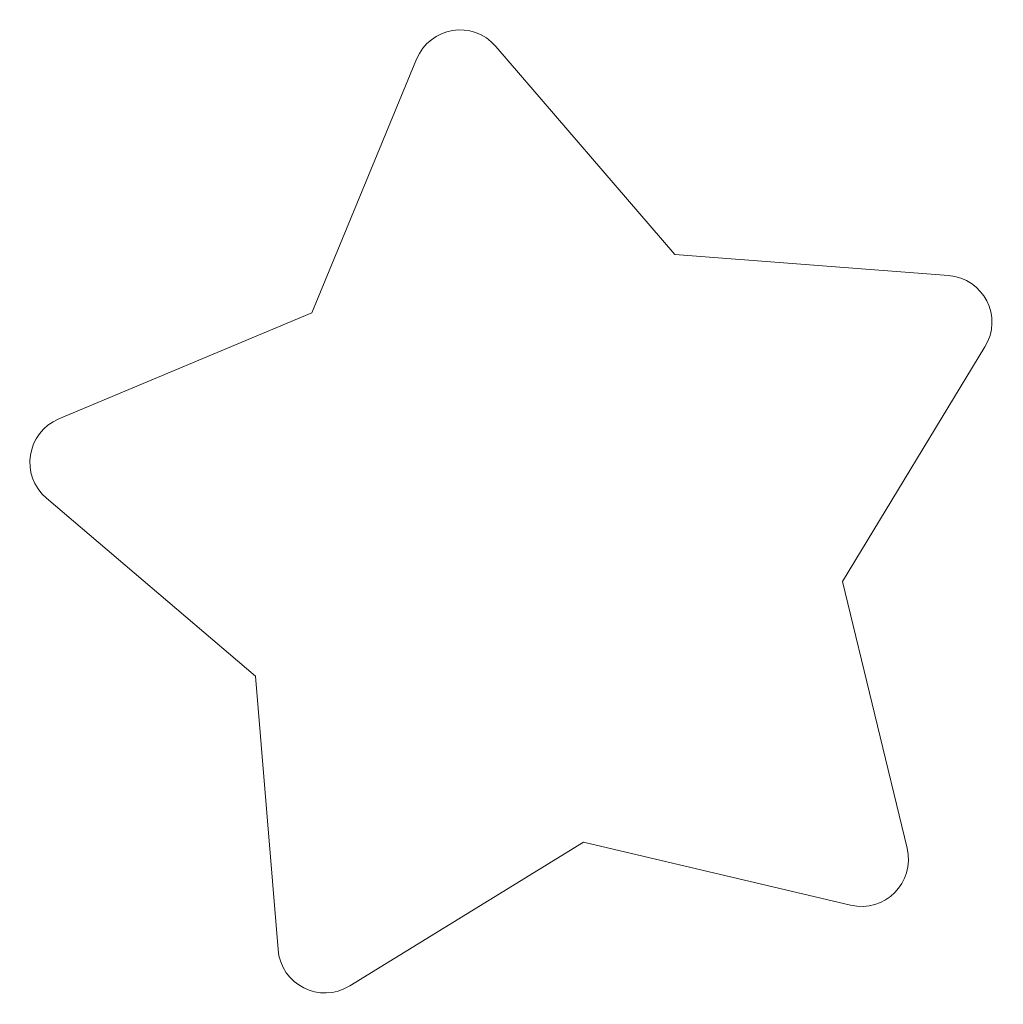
# Model space of a CAD drawing. Header units: millimetres. Extents: x -470 to 529, y -880 to 815.
# Tile 45 of 116: x -403 to -392, y 733 to 744. Entities that reach past the tile are written whole.
import ezdxf

# ---------------------------------------------------------------- set-up
doc = ezdxf.new("R2010")
doc.units = ezdxf.units.MM
doc.header["$MEASUREMENT"] = 0
doc.layers.add('Layer 1', color=7, linetype='Continuous')

msp = doc.modelspace()

# ---------------------------------------------------------------- linework, layer by layer
at = {"layer": 'Layer 1', "lineweight": 9}
msp.add_open_spline([(-393.7763, 737.7472), (-393.7763, 737.7472), (-393.0772, 734.8563), (-393.0772, 734.8563), (-393.0772, 734.8563), (-392.9872, 734.4846), (-393.3194, 734.151), (-393.6912, 734.2388), (-393.6912, 734.2388), (-393.6912, 734.2388), (-396.586, 734.9223), (-396.586, 734.9223), (-396.586, 734.9223), (-396.586, 734.9223), (-399.1196, 733.3638), (-399.1196, 733.3638), (-399.1196, 733.3638), (-399.4451, 733.1639), (-399.8651, 733.3762), (-399.8965, 733.7571), (-399.8965, 733.7571), (-399.8965, 733.7571), (-400.1411, 736.7214), (-400.1411, 736.7214), (-400.1411, 736.7214), (-400.1411, 736.7214), (-402.406, 738.6495), (-402.406, 738.6495), (-402.406, 738.6495), (-402.6972, 738.8973), (-402.6246, 739.3622), (-402.2723, 739.5097), (-402.2723, 739.5097), (-402.2723, 739.5097), (-399.5284, 740.6586), (-399.5284, 740.6586), (-399.5284, 740.6586), (-399.5284, 740.6586), (-398.3947, 743.4083), (-398.3947, 743.4083), (-398.3947, 743.4083), (-398.2489, 743.7622), (-397.7846, 743.8367), (-397.5351, 743.547), (-397.5351, 743.547), (-397.5351, 743.547), (-395.5949, 741.2927), (-395.5949, 741.2927), (-395.5949, 741.2927), (-395.5949, 741.2927), (-392.6293, 741.0638), (-392.6293, 741.0638), (-392.6293, 741.0638), (-392.2478, 741.0345), (-392.0333, 740.6159), (-392.232, 740.2891), (-392.232, 740.2891), (-392.232, 740.2891), (-393.7763, 737.7472), (-393.7763, 737.7472)], degree=3, knots=[0, 0, 0, 0, 0.0625, 0.0625, 0.0625, 0.0625, 0.125, 0.125, 0.125, 0.125, 0.1875, 0.1875, 0.1875, 0.1875, 0.25, 0.25, 0.25, 0.25, 0.3125, 0.3125, 0.3125, 0.3125, 0.375, 0.375, 0.375, 0.375, 0.4375, 0.4375, 0.4375, 0.4375, 0.5, 0.5, 0.5, 0.5, 0.5625, 0.5625, 0.5625, 0.5625, 0.625, 0.625, 0.625, 0.625, 0.6875, 0.6875, 0.6875, 0.6875, 0.75, 0.75, 0.75, 0.75, 0.8125, 0.8125, 0.8125, 0.8125, 0.875, 0.875, 0.875, 0.875, 1, 1, 1, 1], dxfattribs=at)

doc.saveas('drawing.dxf')
